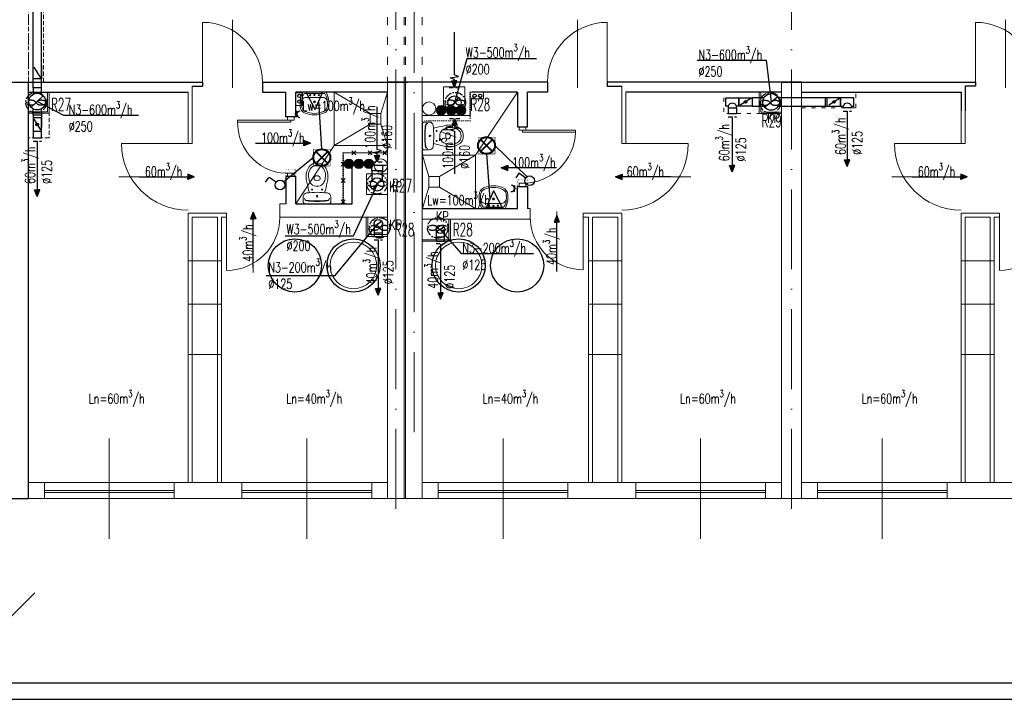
# Model space of a CAD drawing. Header units: millimetres. Extents: x -6513 to 30474, y -6915 to 65597.
# Tile 175 of 256: x 2362 to 3843, y 18756 to 19778. Entities that reach past the tile are written whole.
import ezdxf

# ---------------------------------------------------------------- set-up
doc = ezdxf.new("R2010")
doc.units = ezdxf.units.MM
for name, pattern in [('ACAD_ISO03W100', [30, 12, -18]), ('ACAD_ISO10W100', [18, 12, -3, 0, -3]), ('DASHED', [19.05, 12.7, -6.35]), ('DOT', [6.35, 0, -6.35])]:
    doc.linetypes.add(name, pattern=pattern)
doc.layers.get('0').update_dxf_attribs({"color": 8})
for name, color, linetype, lineweight in [('A_cienka', 8, 'Continuous', 5), ('A_linia przekroj', 8, 'Continuous', 25), ('A_osie', 8, 'ACAD_ISO10W100', 5), ('A_przerywana', 8, 'ACAD_ISO03W100', 5), ('A_widok', 8, 'Continuous', 13), ('CH-KS-WEWN-ISTN-PION-NR', 8, 'Continuous', 20), ('CH-KS-WEWN-PION', 8, 'Continuous', 20), ('CH-KS-WEWN-PION-NR', 8, 'Continuous', 25), ('CH-W-WEWN-INOX-PION', 8, 'Continuous', 20), ('CH-W-WEWN-INOX-PION-NR', 8, 'Continuous', 25), ('cieńkie', 8, 'Continuous', 9), ('DB-WM-nawiew-opis', 8, 'Continuous', 25), ('DB-WM-nawiew-opis-odnośnik', 8, 'Continuous', 30), ('DB-WM-wywiew-opis', 8, 'Continuous', 25), ('DB-WM-wywiew-opis-odnośnik', 8, 'Continuous', 30), ('DB_WM_nawiew', 8, 'Continuous', 30), ('DB_WM_wywiew', 8, 'Continuous', 30), ('DB_WM_ścianka nowa', 8, 'Continuous', 25), ('E_gniazda wtykowe', 1, 'Continuous', 30), ('E_oświetlenie', 1, 'Continuous', 30), ('E_technologia', 1, 'ACAD_ISO10W100', 30), ('noew ściany archwig', 8, 'Continuous', 9), ('R-TABELKA', 8, 'Continuous', 25), ('snitarne archwig nowe', 8, 'Continuous', 9), ('Stolarka ARCHWIG', 8, 'Continuous', 5), ('widokowe ARCHWIG', 8, 'Continuous', 5), ('wyburzenia', 8, 'DOT', 20), ('Ściany ARCHWIG', 8, 'Continuous', 30)]:
    doc.layers.add(name, color=color, linetype=linetype, lineweight=lineweight)
doc.layers.add('DB_WM_nawiew-opis', color=8, linetype='Continuous')
doc.layers.add('DB_WM_wywies-opis', color=8, linetype='Continuous')
doc.styles.add('SIMPLEXD', font='SIMPLEX.SHX', dxfattribs={"width": 0.6})
doc.styles.get("Standard").update_dxf_attribs({"font": 'txt.shx', "width": 0.9})

# ---------------------------------------------------------------- blocks, each defined once
blk = doc.blocks.new('drzwi schem')
at = {"color": 252, "ltscale": 10}
blk.add_line((0.5, -0.093), (0.5, 1.04), dxfattribs=at)
at = {"color": 252}
blk.add_line((0, 0), (0, 1), dxfattribs=at)
blk.add_arc((0, 0), 1, 0, 90, dxfattribs=at)
blk = doc.blocks.new('klop oli 2')
at = {"layer": 'snitarne archwig nowe', "color": 252}
for p, q in [((0, 17.2), (0, 0)), ((3.8, 20.9), (10.5, 20.9)), ((0, -17.2), (0, 0)), ((3.8, 0), (3.8, 1)), ((3.8, 0), (3.8, -1)), ((38.9, 4.5), (37, 4.5)), ((38.9, -4.5), (37, -4.5)), ((3.8, -20.9), (10.5, -20.9))]:
    blk.add_line(p, q, dxfattribs=at)
for centre, radius in [((11.5, 0), 1.27), ((11.5, 0), 1.27), ((21.6, 7.5), 0.706), ((21.6, -7.5), 0.706)]:
    blk.add_circle(centre, radius, dxfattribs=at)
for centre, radius, start, end in [((3.8, 17.2), 3.76, 90, 180), ((144.9, 0), 141.2, 173.7281, 180), ((144.9, 0), 140.5, 173.6694, 180), ((8.4, 15), 3.76, 90, 173.7281), ((9, 15.1), 3.76, 100.2428, 173.7859), ((10.5, 14.9), 6.02, 6.7931, 90), ((-114.7, 0), 132.1, 0, 6.7931), ((80, -215.2), 235.3, 101.5744, 105.544), ((44.8, -39.8), 56.5, 94.3794, 102.2907), ((41.4, -8), 24.5, 51.2869, 92.3028), ((144.9, 0), 141.2, 180, 186.2719), ((144.9, 0), 140.5, 180, 186.3306), ((-114.7, 0), 132.1, 353.2069, 0), ((43.3, 0), 16.9, 173.7581, 180), ((43.3, 0), 16.9, 180, 186.2419), ((37.3, 0.7), 10.9, 117.4027, 173.7581), ((43.1, -10.6), 23.5, 101.6195, 117.4027), ((63.6, 0), 28.2, 173.3508, 180), ((63.6, 0), 28.2, 180, 186.6492), ((37, 3.1), 1.41, 90, 173.3508), ((42.4, -7.4), 20.3, 60.8839, 101.6195), ((38.9, 1.7), 2.82, 36.8699, 90), ((36.6, 0), 5.65, 0, 36.8699), ((36.6, 0), 5.65, 323.1301, 0), ((46.6, 0), 11.8, 0, 60.8839), ((46.6, 0), 11.8, 299.1161, 0), ((46.6, 0), 15.1, 0, 47.5638), ((46.6, 0), 15.1, 312.4362, 0), ((80, 215.2), 235.3, 254.456, 258.4256), ((37.3, -0.7), 10.9, 186.2419, 242.5973), ((43.1, 10.6), 23.5, 242.5973, 258.3805), ((37, -3.1), 1.41, 186.6492, 270), ((42.4, 7.4), 20.3, 258.3805, 299.1161), ((38.9, -1.7), 2.82, 270, 323.1301), ((41.4, 8), 24.5, 267.6972, 308.7131), ((3.8, -17.2), 3.76, 180, 270), ((8.4, -15), 3.76, 186.2719, 270), ((9, -15.1), 3.76, 186.2141, 259.7572), ((10.5, -14.9), 6.02, 270, 353.2069), ((44.8, 39.8), 56.5, 257.7093, 265.6206)]:
    blk.add_arc(centre, radius, start, end, dxfattribs=at)
blk = doc.blocks.new('umywalka oli2')
at = {"layer": 'snitarne archwig nowe', "color": 252}
for p, q in [((0, 17.6), (0, 0)), ((2, 15.4), (2, 0)), ((20.9, 21.6), (13.7, 21.6)), ((0, 0), (0, -17.6)), ((2, 0), (2, -15.4)), ((7.9, 0), (7.9, 10.8)), ((7.9, -10.8), (7.9, 0)), ((13.7, -21.6), (20.9, -21.6))]:
    blk.add_line(p, q, dxfattribs=at)
for centre, radius in [((4.1, 0), 1.11), ((4.5, 6.6), 0.994), ((14.5, 0), 1.48), ((14.5, 0), 0.946), ((4.5, -6.6), 0.994)]:
    blk.add_circle(centre, radius, dxfattribs=at)
for centre, radius, start, end in [((15.6, -9.9), 31.5, 93.3155, 119.5931), ((14.2, -1.1), 20.5, 88.5847, 126.5008), ((15.3, 12), 7.48, 91.7023, 188.8292), ((17.3, -1.9), 21.5, 82.9063, 97.0937), ((20.4, 10.2), 9.2, 23.1986, 92.7468), ((20.2, 9.5), 12.2, 20.9395, 86.4287), ((-1.2, 0), 33.1, 360, 24.6987), ((-1.2, 0), 33.1, 335.3013, 0), ((-3.2, 0), 37.4, 360, 21.6896), ((-3.2, 0), 37.4, 338.3104, 0), ((15.3, -12), 7.48, 171.1708, 268.2977), ((20.4, -10.2), 9.2, 267.2532, 336.8014), ((20.2, -9.5), 12.2, 273.5713, 339.0605), ((15.6, 9.9), 31.5, 240.4069, 266.6845), ((14.2, 1.1), 20.5, 233.4992, 271.4153), ((17.3, 1.9), 21.5, 262.9063, 277.0937)]:
    blk.add_arc(centre, radius, start, end, dxfattribs=at)
blk = doc.blocks.new('A$C2355049C')
at = {"layer": 'DB-WM-nawiew-opis-odnośnik'}
h = blk.add_hatch(color=256, dxfattribs=at)
h.paths.add_polyline_path([(0, -9.8), (3.9, -9.8), (0, 0)])
h.paths.add_polyline_path([(0, 0), (-3.9, -9.8), (0, -9.8)])
at = {"layer": 'DB-WM-nawiew-opis-odnośnik', "flags": 128}
for points in [[(0, 0), (-3.9, -9.8), (0, -9.8)], [(0, -82.9), (0, 0)], [(0, 0), (3.9, -9.8), (0, -9.8)]]:
    blk.add_lwpolyline(points, dxfattribs=at)
blk = doc.blocks.new('A$C620C4C60')
at = {"layer": 'DB-WM-wywiew-opis-odnośnik'}
h = blk.add_hatch(color=256, dxfattribs=at)
h.paths.add_polyline_path([(0, 0), (9.8, 3.9), (9.8, 0)])
h.paths.add_polyline_path([(9.8, 0), (9.8, -3.9), (0, 0)])
at = {"layer": 'DB-WM-wywiew-opis-odnośnik', "flags": 128}
for points in [[(0, 0), (9.8, 3.9), (9.8, 0)], [(0, 0), (12.1, 0)], [(0, 0), (9.8, -3.9), (9.8, 0)], [(12.1, 0), (14.4, -6.5), (16.6, 6.4), (18.9, 0)], [(18.9, 0), (82.9, 0)]]:
    blk.add_lwpolyline(points, dxfattribs=at)
blk = doc.blocks.new('gw1')
at = {"layer": 'E_gniazda wtykowe'}
for p, q in [((99083.8, 55833.1), (99083.8, 55845.4)), ((99083.8, 55839.3), (99080.1, 55839.3))]:
    blk.add_line(p, q, dxfattribs=at)
blk.add_arc((99089.8, 55839), 6.04, 87.7958, 267.7958, dxfattribs=at)
blk = doc.blocks.new('raster')
at = {"layer": 'E_oświetlenie', "lineweight": 40}
for p, q in [((-21.2, 21.2), (21.2, -21.2)), ((21.2, 21.2), (-21.2, -21.2))]:
    blk.add_line(p, q, dxfattribs=at)
at = {"layer": 'E_oświetlenie', "const_width": 2}
blk.add_lwpolyline([(-30, -30), (30, -30), (30, 30), (-30, 30)], close=True, dxfattribs=at)
at = {"layer": 'E_oświetlenie', "lineweight": 40}
blk.add_circle((0, 0), 30, dxfattribs=at)

msp = doc.modelspace()

# ---------------------------------------------------------------- hatches: boundary and pattern name
at = {"layer": 'CH-W-WEWN-INOX-PION'}
h = msp.add_hatch(color=256, dxfattribs=at)
h.paths.add_polyline_path([(2996.038, 19634.091, -0.41806339), (2988.767, 19641.267, -0.41806339), (2996.038, 19648.442)])
h.paths.add_polyline_path([(2996.038, 19648.442, -0.41037418), (3003.12, 19641.267, -0.41037418), (2996.038, 19634.091)])
h = msp.add_hatch(color=256, dxfattribs=at)
h.paths.add_polyline_path([(3011.038, 19634.091, -0.41806339), (3003.767, 19641.267, -0.41806339), (3011.038, 19648.442)])
h.paths.add_polyline_path([(3011.038, 19648.442, -0.41037418), (3018.12, 19641.267, -0.41037418), (3011.038, 19634.091)])
h = msp.add_hatch(color=256, dxfattribs=at)
h.paths.add_polyline_path([(3026.038, 19634.091, -0.41806339), (3018.767, 19641.267, -0.41806339), (3026.038, 19648.442)])
h.paths.add_polyline_path([(3026.038, 19648.442, -0.41037418), (3033.12, 19641.267, -0.41037418), (3026.038, 19634.091)])
h = msp.add_hatch(color=256, dxfattribs=at)
h.paths.add_polyline_path([(2857.245, 19568.083, -0.41806339), (2864.516, 19560.907, -0.41806339), (2857.245, 19553.731)])
h.paths.add_polyline_path([(2857.245, 19553.731, -0.41037418), (2850.163, 19560.907, -0.41037418), (2857.245, 19568.083)])
h = msp.add_hatch(color=256, dxfattribs=at)
h.paths.add_polyline_path([(2872.245, 19568.083, -0.41806339), (2879.516, 19560.907, -0.41806339), (2872.245, 19553.731)])
h.paths.add_polyline_path([(2872.245, 19553.731, -0.41037418), (2865.163, 19560.907, -0.41037418), (2872.245, 19568.083)])
h = msp.add_hatch(color=256, dxfattribs=at)
h.paths.add_polyline_path([(2887.245, 19568.083, -0.41806339), (2894.516, 19560.907, -0.41806339), (2887.245, 19553.731)])
h.paths.add_polyline_path([(2887.245, 19553.731, -0.41037418), (2880.163, 19560.907, -0.41037418), (2887.245, 19568.083)])
at = {"layer": 'DB_WM_nawiew'}
h = msp.add_hatch(color=256, dxfattribs=at)
edge = h.paths.add_edge_path()
edge.add_arc((3453.448, 19653.868), 2, 0, 360)
h = msp.add_hatch(color=256, dxfattribs=at)
edge = h.paths.add_edge_path()
edge.add_arc((3586.54, 19653.869), 2, 0, 360)
h = msp.add_hatch(color=256, dxfattribs=at)
edge = h.paths.add_edge_path()
edge.add_arc((3586.54, 19653.869), 2, 0, 360)
h = msp.add_hatch(color=256, dxfattribs=at)
edge = h.paths.add_edge_path()
edge.add_arc((2388.679, 19619.967), 2, 0, 360)

# ---------------------------------------------------------------- linework, layer by layer
at = {"layer": 'A_cienka'}
for p, q in [((2615.554, 19414.872), (2665.554, 19414.872)), ((3267.554, 19414.872), (3217.554, 19414.872)), ((3777.554, 19414.872), (3827.554, 19414.872)), ((2615.554, 19350.063), (2665.554, 19350.063)), ((3267.554, 19350.063), (3217.554, 19350.063)), ((3777.554, 19350.063), (3827.554, 19350.063)), ((2615.554, 19273.982), (2665.554, 19273.982)), ((3267.554, 19273.982), (3217.554, 19273.982)), ((3777.554, 19273.982), (3827.554, 19273.982)), ((2375.554, 19081.577), (2915.554, 19081.577)), ((2967.554, 19081.577), (3507.554, 19081.577)), ((3537.554, 19081.577), (4077.554, 19081.577)), ((2594.554, 19069.577), (2399.554, 19069.577)), ((2594.554, 19066.577), (2399.554, 19066.577)), ((2696.554, 19069.577), (2891.554, 19069.577)), ((2696.554, 19066.577), (2891.554, 19066.577)), ((3186.554, 19069.577), (2991.554, 19069.577)), ((3186.554, 19066.577), (2991.554, 19066.577)), ((3288.554, 19069.577), (3483.554, 19069.577)), ((3288.554, 19066.577), (3483.554, 19066.577)), ((3756.554, 19069.577), (3561.554, 19069.577)), ((3756.554, 19066.577), (3561.554, 19066.577)), ((-2776.446, 19057.577), (7544.554, 19057.577))]:
    msp.add_line(p, q, dxfattribs=at)
at = {"layer": 'A_cienka', "ltscale": 10}
for p, q in [((2497.054, 18997.178), (2497.054, 19147.975)), ((2794.054, 18997.178), (2794.054, 19147.975)), ((3089.054, 18997.178), (3089.054, 19147.975)), ((3386.054, 18997.178), (3386.054, 19147.975)), ((3659.054, 18997.178), (3659.054, 19147.975))]:
    msp.add_line(p, q, dxfattribs=at)
at = {"layer": 'A_linia przekroj'}
for p, q in [((2345.554, 19683.577), (2637.339, 19683.577)), ((2375.554, 19057.577), (2375.554, 19683.577)), ((2621.554, 19677.577), (2637.339, 19677.577)), ((2637.339, 19683.577), (2637.339, 19677.577)), ((2727.339, 19683.577), (2945.554, 19683.577)), ((2727.339, 19683.577), (2727.339, 19668.577)), ((3155.768, 19683.577), (2915.554, 19683.577)), ((3155.768, 19683.577), (3155.768, 19668.577)), ((3537.554, 19683.577), (3245.768, 19683.577)), ((3245.768, 19683.577), (3245.768, 19677.577)), ((3245.768, 19677.577), (3267.554, 19677.577)), ((3507.554, 19683.577), (3799.339, 19683.577)), ((3799.339, 19677.577), (3783.554, 19677.577)), ((3783.554, 19677.577), (3783.554, 19640.464)), ((3799.339, 19683.577), (3799.339, 19677.577)), ((2375.554, 19668.577), (2615.554, 19668.577)), ((2727.339, 19668.577), (2762.554, 19668.577)), ((3155.768, 19668.577), (3125.554, 19668.577)), ((3507.554, 19668.577), (3273.554, 19668.577)), ((3537.554, 19668.577), (3777.554, 19668.577)), ((3777.554, 19668.577), (3777.554, 19640.464)), ((2345.554, 19057.577), (2375.554, 19057.577))]:
    msp.add_line(p, q, dxfattribs=at)
at = {"layer": 'A_osie', "ltscale": 10}
for p, q in [((2928.054, 19042.134), (2928.054, 20794.193)), ((2955.554, 19157.547), (2955.554, 20795.68)), ((3522.744, 19042.134), (3522.744, 20794.193))]:
    msp.add_line(p, q, dxfattribs=at)
at = {"layer": 'A_przerywana'}
for p, q in [((2375.554, 19871.577), (2375.554, 19683.577)), ((2915.554, 19871.577), (2915.554, 19683.577)), ((2940.554, 19871.577), (2940.554, 19683.577)), ((2942.554, 19871.577), (2942.554, 19683.577)), ((2967.554, 19871.577), (2967.554, 19683.577))]:
    msp.add_line(p, q, dxfattribs=at)
at = {"layer": 'A_przerywana', "linetype": 'DASHED', "ltscale": 0.5}
for p, q in [((2375.554, 19871.577), (2375.554, 19683.577)), ((2397.929, 19683.577), (2397.929, 19871.577)), ((2406.679, 19599.94), (2375.554, 19599.94))]:
    msp.add_line(p, q, dxfattribs=at)
at = {"layer": 'A_przerywana', "linetype": 'ByBlock'}
for p, q in [((2404.179, 19641.467), (2404.179, 19668.577)), ((2404.179, 19638.968), (2404.179, 19668.577)), ((2406.679, 19639.467), (2406.679, 19668.577)), ((3473.917, 19636.338), (3473.917, 19668.577)), ((3476.417, 19638.338), (3476.417, 19668.577)), ((2375.554, 19638.968), (2404.179, 19638.968)), ((2375.554, 19636.968), (2406.679, 19636.968)), ((3507.554, 19638.338), (3476.417, 19638.338)), ((3507.554, 19636.338), (3476.448, 19636.338)), ((2883.054, 19451.577), (2883.054, 19480.577)), ((2883.054, 19454.577), (2883.054, 19480.577)), ((2885.554, 19454.577), (2885.554, 19480.577)), ((2885.554, 19456.577), (2885.554, 19480.577)), ((3007.578, 19447.571), (3007.578, 19477.571)), ((3007.578, 19446.571), (3007.578, 19476.571)), ((3010.078, 19444.577), (3010.078, 19476.571)), ((2915.554, 19451.577), (2883.054, 19451.577)), ((2915.554, 19454.577), (2885.554, 19454.577)), ((2967.654, 19446.577), (3007.578, 19446.577)), ((2967.654, 19444.577), (3010.078, 19444.577))]:
    msp.add_line(p, q, dxfattribs=at)
at = {"layer": 'A_przerywana', "ltscale": 0.5}
for p, q in [((3420.748, 19638.868), (3420.748, 19668.577)), ((3619.195, 19644.869), (3619.195, 19668.44)), ((3537.554, 19644.869), (3619.195, 19644.869)), ((3476.448, 19636.338), (3420.748, 19636.338))]:
    msp.add_line(p, q, dxfattribs=at)
at = {"layer": 'A_przerywana', "linetype": 'DASHED', "ltscale": 0.5}
msp.add_lwpolyline([(2406.679, 19639.467), (2406.679, 19599.94)], dxfattribs=at)
at = {"layer": 'A_widok', "ltscale": 5}
for p, q in [((2621.554, 19677.577), (2621.554, 19591.161)), ((2915.554, 19057.577), (2915.554, 19683.577)), ((2940.554, 19057.577), (2940.554, 19683.577)), ((2942.554, 19057.577), (2942.554, 19683.577)), ((2967.554, 19057.577), (2967.554, 19683.577)), ((3267.554, 19677.577), (3267.554, 19591.161)), ((3507.554, 19057.577), (3507.554, 19683.577)), ((3537.554, 19057.577), (3537.554, 19683.577)), ((3783.554, 19677.577), (3783.554, 19591.161)), ((2615.554, 19668.577), (2615.554, 19591.161)), ((3273.554, 19668.577), (3273.554, 19591.161)), ((3777.554, 19668.577), (3777.554, 19591.161)), ((2615.554, 19591.161), (2621.554, 19591.161)), ((3267.554, 19591.161), (3273.554, 19591.161)), ((3777.554, 19591.161), (3783.554, 19591.161)), ((2915.554, 19057.577), (2915.554, 19563.577)), ((2753.46, 19500.577), (2762.554, 19500.577)), ((2753.46, 19500.577), (2753.46, 19480.577)), ((2615.554, 19081.577), (2615.554, 19486.577)), ((2615.554, 19486.577), (2673.46, 19486.577)), ((2621.554, 19081.577), (2621.554, 19480.577)), ((2621.554, 19480.577), (2659.554, 19480.577)), ((2659.554, 19081.577), (2659.554, 19480.577)), ((2665.554, 19081.577), (2665.554, 19480.577)), ((2665.554, 19480.577), (2673.46, 19480.577)), ((2673.46, 19486.577), (2673.46, 19480.577)), ((2753.46, 19480.577), (2915.554, 19480.577)), ((3129.747, 19493.577), (3125.554, 19493.577)), ((3129.747, 19493.577), (3129.747, 19477.577)), ((3267.554, 19486.577), (3209.647, 19486.577)), ((3209.647, 19486.577), (3209.647, 19480.577)), ((3217.554, 19480.577), (3209.647, 19480.577)), ((3217.554, 19081.577), (3217.554, 19480.577)), ((3223.554, 19081.577), (3223.554, 19480.577)), ((3261.554, 19480.577), (3223.554, 19480.577)), ((3261.554, 19081.577), (3261.554, 19480.577)), ((3267.554, 19081.577), (3267.554, 19486.577)), ((3777.554, 19081.577), (3777.554, 19486.577)), ((3777.554, 19486.577), (3835.46, 19486.577)), ((3783.554, 19081.577), (3783.554, 19480.577)), ((3783.554, 19480.577), (3821.554, 19480.577)), ((3821.554, 19081.577), (3821.554, 19480.577)), ((3827.554, 19081.577), (3827.554, 19480.577)), ((3827.554, 19480.577), (3835.46, 19480.577)), ((3835.46, 19486.577), (3835.46, 19480.577)), ((3129.747, 19477.577), (2967.654, 19477.577)), ((3507.554, 19057.577), (3507.554, 19433.577)), ((2915.554, 19057.577), (2940.554, 19057.577)), ((2942.554, 19057.577), (2967.554, 19057.577)), ((3507.554, 19057.577), (3537.554, 19057.577))]:
    msp.add_line(p, q, dxfattribs=at)
for points in [[(2375.554, 19081.577), (2399.554, 19081.577), (2399.554, 19057.577), (2375.554, 19057.577)], [(2594.554, 19057.577), (2696.554, 19057.577), (2696.554, 19081.577), (2594.554, 19081.577)], [(2915.554, 19081.577), (2891.554, 19081.577), (2891.554, 19057.577), (2915.554, 19057.577)], [(2967.554, 19081.577), (2991.554, 19081.577), (2991.554, 19057.577), (2967.554, 19057.577)], [(3186.554, 19057.577), (3288.554, 19057.577), (3288.554, 19081.577), (3186.554, 19081.577)], [(3507.554, 19081.577), (3483.554, 19081.577), (3483.554, 19057.577), (3507.554, 19057.577)], [(3537.554, 19081.577), (3561.554, 19081.577), (3561.554, 19057.577), (3537.554, 19057.577)], [(3756.554, 19057.577), (3858.554, 19057.577), (3858.554, 19081.577), (3756.554, 19081.577)]]:
    msp.add_lwpolyline(points, close=True, dxfattribs=at)
at = {"layer": 'CH-KS-WEWN-ISTN-PION-NR', "extrusion": (-1.29885e-05, -7.54363e-06, 1)}
for centre in [(2864.104, 19408.077, -0.184), (3022.321, 19408.077, -0.186)]:
    msp.add_circle(centre, 35, dxfattribs=at)
at = {"layer": 'CH-KS-WEWN-PION', "extrusion": (-1.29885e-05, -7.54363e-06, 1)}
msp.add_circle((2977.8, 19644.028, -0.187), 9.967, dxfattribs=at)
at = {"layer": 'CH-KS-WEWN-PION', "extrusion": (-1.29885e-05, 7.54363e-06, 1)}
msp.add_circle((2905.483, 19558.146, 0.11), 9.967, dxfattribs=at)
at = {"layer": 'CH-KS-WEWN-PION-NR', "extrusion": (-1.29885e-05, -7.54363e-06, 1)}
for centre in [(2864.104, 19408.077, -0.184), (3022.321, 19408.077, -0.186)]:
    msp.add_circle(centre, 40, dxfattribs=at)
at = {"layer": 'CH-W-WEWN-INOX-PION'}
for centre in [(2995.944, 19641.267), (3010.944, 19641.267), (3025.944, 19641.267), (2857.34, 19560.907), (2872.34, 19560.907), (2887.34, 19560.907)]:
    msp.add_circle(centre, 7.176, dxfattribs=at)
at = {"layer": 'CH-W-WEWN-INOX-PION-NR', "ltscale": 10, "extrusion": (-1.29885e-05, -7.54363e-06, 1)}
for centre in [(2776.131, 19408.077, -0.182), (3110.216, 19408.077, -0.187)]:
    msp.add_circle(centre, 40, dxfattribs=at)
at = {"layer": 'cieńkie'}
for p, q in [((2999.554, 19676.577), (3031.554, 19676.577)), ((2999.554, 19645.577), (2999.554, 19676.577)), ((3002.054, 19676.577), (3029.054, 19676.577)), ((3031.554, 19676.577), (3031.554, 19645.577)), ((3031.554, 19645.577), (3031.554, 19659.577)), ((3031.554, 19645.577), (2999.554, 19645.577)), ((2883.554, 19545.577), (2915.554, 19545.577)), ((2883.554, 19514.577), (2883.554, 19545.577)), ((2886.054, 19545.577), (2913.054, 19545.577)), ((2915.554, 19545.577), (2915.554, 19514.577)), ((2915.554, 19514.577), (2915.554, 19528.577)), ((2883.554, 19514.577), (2897.554, 19514.577)), ((2915.554, 19514.577), (2883.554, 19514.577)), ((2892.554, 19514.577), (2906.554, 19514.577))]:
    msp.add_line(p, q, dxfattribs=at)
at = {"layer": 'DB-WM-nawiew-opis'}
for points in [[(3380.982, 19716.484), (3484.705, 19716.484), (3491.95, 19653.87)], [(2540.926, 19633.313), (2428.882, 19633.313), (2388.679, 19654.467)], [(2732.773, 19393.125), (2836.535, 19393.125), (2901.354, 19470.936)], [(3134.67, 19425.419), (3027.274, 19425.419), (2994.578, 19462.448)]]:
    msp.add_lwpolyline(points, dxfattribs=at)
at = {"layer": 'DB-WM-wywiew-opis'}
for points in [[(3139.508, 19718.829), (3034.506, 19718.829), (3016.209, 19652.901)], [(2761.425, 19452.336), (2864.17, 19452.336), (2900.054, 19530.051)]]:
    msp.add_lwpolyline(points, dxfattribs=at)
at = {"layer": 'DB_WM_nawiew'}
for points in [[(2382.429, 19674.967), (2382.429, 19891.577)], [(2394.929, 19674.967), (2394.929, 19891.577)], [(2394.929, 19708.535), (2394.929, 19688.535), (2382.429, 19688.535), (2382.429, 19708.535)], [(2383.536, 19706.427), (2393.612, 19690.306)], [(2394.929, 19665.292), (2394.929, 19674.967), (2382.429, 19674.967), (2382.429, 19665.292)], [(2397.783, 19663.033), (2379.576, 19645.901)], [(3423.748, 19660.118), (3443.448, 19660.118), (3443.448, 19647.618), (3439.848, 19647.618)], [(3427.348, 19647.618), (3423.748, 19647.618), (3423.748, 19660.118)], [(3463.448, 19647.618), (3443.448, 19647.618), (3443.448, 19660.118), (3463.448, 19660.118)], [(3461.677, 19659.011), (3445.556, 19648.936)], [(3481.087, 19660.118), (3463.448, 19660.118), (3463.448, 19647.618), (3481.087, 19647.618)], [(3482.199, 19645.996), (3501.697, 19661.741)], [(3502.809, 19647.619), (3574.04, 19647.619), (3574.04, 19660.119), (3502.808, 19660.119)], [(3564.365, 19647.619), (3574.04, 19647.619), (3574.04, 19660.119), (3564.365, 19660.119)], [(3566.54, 19647.619), (3576.54, 19647.619), (3576.54, 19660.119), (3566.54, 19660.119)], [(3566.54, 19647.619), (3576.54, 19647.619), (3576.54, 19660.119), (3566.54, 19660.119)], [(3576.54, 19647.619), (3596.54, 19647.619), (3596.54, 19660.119), (3568.534, 19660.119)], [(3576.54, 19647.619), (3596.54, 19647.619), (3596.54, 19660.119), (3568.534, 19660.119)], [(3594.769, 19659.012), (3578.648, 19648.937)], [(3594.769, 19659.012), (3578.648, 19648.937)], [(3616.24, 19660.119), (3596.54, 19660.119), (3596.54, 19647.619), (3600.14, 19647.619)], [(3616.24, 19660.119), (3596.54, 19660.119), (3596.54, 19647.619), (3600.14, 19647.619)], [(3612.64, 19647.619), (3616.24, 19647.619), (3616.24, 19660.119)], [(3612.64, 19647.619), (3616.24, 19647.619), (3616.24, 19660.119)], [(2394.874, 19643.61), (2394.929, 19633.967), (2382.429, 19633.967), (2382.417, 19643.649)], [(3427.348, 19647.618), (3427.348, 19644.868), (3439.848, 19644.868), (3439.848, 19647.618)], [(3427.348, 19644.868), (3427.348, 19636.339)], [(3439.848, 19644.868), (3439.848, 19636.339)], [(3612.64, 19647.619), (3612.64, 19644.869), (3600.14, 19644.869), (3600.14, 19647.619)], [(3612.64, 19647.619), (3612.64, 19644.869), (3600.14, 19644.869), (3600.14, 19647.619)], [(2382.429, 19633.967), (2382.429, 19615.455)], [(2394.929, 19609.967), (2394.929, 19629.967), (2382.429, 19629.967), (2382.429, 19609.967)], [(2383.536, 19628.196), (2393.612, 19612.075)], [(2394.929, 19633.967), (2394.929, 19615.455)], [(3427.348, 19636.339), (3439.848, 19636.339)], [(2382.429, 19609.967), (2394.929, 19609.967)], [(2382.429, 19609.967), (2382.429, 19599.967), (2394.929, 19599.967), (2394.929, 19609.967)], [(2895.104, 19470.916), (2895.104, 19457.136), (2907.604, 19457.136), (2907.604, 19470.916)], [(2896.471, 19467.034), (2906.237, 19474.837)], [(2989.415, 19459.39), (2999.74, 19465.506)], [(2895.104, 19457.136), (2895.104, 19451.577), (2907.604, 19451.577), (2907.604, 19457.136)], [(2988.328, 19462.646), (2988.328, 19451.128), (3000.828, 19451.128), (3000.828, 19462.676)], [(2988.328, 19451.128), (2988.328, 19444.569), (3000.828, 19444.569), (3000.828, 19451.128)]]:
    msp.add_lwpolyline(points, dxfattribs=at)
at = {"layer": 'DB_WM_nawiew', "linetype": 'DASHED', "ltscale": 0.5}
for points in [[(3427.328, 19631.622), (3439.828, 19631.622)], [(3600.14, 19639.812), (3612.64, 19639.812)], [(2382.429, 19594.923), (2394.929, 19594.923)], [(2895.104, 19446.577), (2907.604, 19446.577)], [(2988.328, 19441.089), (3000.828, 19441.089)]]:
    msp.add_lwpolyline(points, dxfattribs=at)
at = {"layer": 'DB_WM_nawiew', "color": 1}
for centre, radius in [((3491.948, 19653.868), 12.531), ((2901.354, 19470.936), 6.25), ((2994.578, 19462.448), 6.253)]:
    msp.add_circle(centre, radius, dxfattribs=at)
at = {"layer": 'DB_WM_nawiew'}
for centre in [(3453.448, 19653.868), (3586.54, 19653.869), (3586.54, 19653.869), (2388.679, 19619.967)]:
    msp.add_circle(centre, 2, dxfattribs=at)
for centre in [(3433.598, 19645.388), (3606.39, 19645.389), (3606.39, 19645.389)]:
    msp.add_arc(centre, 6.636, 19.636833, 160.363167, dxfattribs=at)
at = {"layer": 'DB_WM_wywies-opis'}
msp.add_line((2336.087, 18866.387), (2385.02, 18915.878), dxfattribs=at)
at = {"layer": 'DB_WM_wywiew', "linetype": 'DASHED', "ltscale": 0.5}
for points in [[(3007.898, 19675.764), (3023.898, 19675.764)], [(3024.28, 19628.738), (3008.28, 19628.738)], [(2891.638, 19563.702), (2907.638, 19563.702)]]:
    msp.add_lwpolyline(points, dxfattribs=at)
at = {"layer": 'DB_WM_wywiew'}
for points in [[(3009.863, 19645.175), (3022.556, 19660.626)], [(3008.209, 19646.901), (3008.209, 19638.801), (3024.209, 19638.801), (3024.209, 19646.901)], [(3024.209, 19646.901), (3024.209, 19633.733), (3008.209, 19633.733), (3008.209, 19646.901)], [(2891.709, 19550.449), (2891.709, 19558.744), (2907.709, 19558.744), (2907.709, 19550.449)], [(2907.709, 19535.949), (2907.709, 19550.449), (2891.709, 19550.449), (2891.709, 19535.949)], [(2893.519, 19522.095), (2906.211, 19537.547)]]:
    msp.add_lwpolyline(points, dxfattribs=at)
at = {"layer": 'DB_WM_wywiew', "color": 240}
msp.add_circle((2388.679, 19654.467), 12.5, dxfattribs=at)
at = {"layer": 'DB_WM_wywiew', "color": 1}
for centre in [(3016.054, 19653.029), (2899.709, 19529.949)]:
    msp.add_circle(centre, 10, dxfattribs=at)
at = {"layer": 'DB_WM_ścianka nowa'}
for points in [[(2861.79, 19580.595), (2867.692, 19574.605)], [(2867.692, 19580.595), (2861.79, 19574.605)], [(2886.061, 19580.599), (2891.963, 19574.609)], [(2891.963, 19580.599), (2886.061, 19574.609)], [(2908.102, 19580.578), (2914.004, 19574.588)], [(2914.004, 19580.578), (2908.102, 19574.588)], [(2845.693, 19563.184), (2851.595, 19557.195)], [(2851.595, 19563.184), (2845.693, 19557.195)], [(2862.191, 19558.744), (2915.209, 19558.744)], [(2862.191, 19500.577), (2862.191, 19558.744)], [(2845.56, 19538.714), (2851.462, 19532.724)], [(2851.462, 19538.714), (2845.56, 19532.724)], [(2845.603, 19506.894), (2851.505, 19500.905)], [(2851.505, 19506.894), (2845.603, 19500.905)], [(2848.554, 19500.577), (2862.191, 19500.577)]]:
    msp.add_lwpolyline(points, dxfattribs=at)
at = {"layer": 'E_oświetlenie'}
for p, q in [((2806.373, 19642.502), (2792.833, 19668.555)), ((2817.616, 19668.199), (2792.833, 19668.555)), ((2806.373, 19642.502), (2817.616, 19668.199)), ((2816.592, 19582.85), (2811.995, 19655.35)), ((3076.773, 19588.357), (3125.24, 19541.474)), ((2803.992, 19570.25), (2759.432, 19533.578)), ((3064.173, 19575.757), (3069.041, 19507.481)), ((2736.188, 19540.244), (2731.487, 19533.468)), ((2747.873, 19533.104), (2737.581, 19540.244)), ((3112.898, 19546.639), (3108.197, 19539.863)), ((3123.19, 19539.499), (3112.898, 19546.639)), ((3074.662, 19520.33), (3063.419, 19494.633)), ((3074.662, 19520.33), (3088.203, 19494.277)), ((3063.419, 19494.633), (3088.203, 19494.277))]:
    msp.add_line(p, q, dxfattribs=at)
at = {"layer": 'E_oświetlenie', "const_width": 1.05}
for points in [[(2792.833, 19668.555), (2806.373, 19642.502), (2817.616, 19668.199)], [(3088.203, 19494.277), (3074.662, 19520.33), (3063.419, 19494.633)]]:
    msp.add_lwpolyline(points, close=True, dxfattribs=at)
at = {"layer": 'E_oświetlenie'}
for centre in [(3129.148, 19535.365), (2753.832, 19528.97)]:
    msp.add_circle(centre, 7.252, dxfattribs=at)
at = {"layer": 'E_technologia'}
for p, q in [((2385.798, 19654.277), (2388.203, 19651.498)), ((2388.203, 19654.277), (2385.798, 19651.498)), ((3015.992, 19654.304), (3018.397, 19651.525)), ((3018.397, 19654.304), (3015.992, 19651.525)), ((3489.544, 19653.868), (3491.948, 19651.089)), ((3491.948, 19653.868), (3489.544, 19651.089)), ((2898.455, 19532.18), (2900.86, 19529.401)), ((2900.86, 19532.18), (2898.455, 19529.401)), ((2902.142, 19465.962), (2904.546, 19463.182)), ((2904.546, 19465.962), (2902.142, 19463.182)), ((2989.718, 19465.962), (2992.123, 19463.182)), ((2992.123, 19465.962), (2989.718, 19463.182))]:
    msp.add_line(p, q, dxfattribs=at)
for centre in [(2387.001, 19652.887), (3017.194, 19652.915), (3490.746, 19652.479), (2899.657, 19530.79), (2903.344, 19464.572), (2990.92, 19464.572)]:
    msp.add_circle(centre, 15.427, dxfattribs=at)
for centre, start_param, end_param in [((2379.374, 19652.887), 3.54986568, 9.01650493), ((2394.627, 19652.887), 0.40827303, 5.87491228), ((3009.568, 19652.915), 3.54986568, 9.01650493), ((3024.821, 19652.915), 0.40827303, 5.87491228), ((3483.119, 19652.479), 3.54986568, 9.01650493), ((3498.373, 19652.479), 0.40827303, 5.87491228), ((2892.031, 19530.79), 3.54986568, 9.01650493), ((2907.284, 19530.79), 0.40827303, 5.87491228), ((2895.717, 19464.572), 3.54986568, 9.01650493), ((2910.971, 19464.572), 0.40827303, 5.87491228), ((2983.294, 19464.572), 3.54986568, 9.01650493), ((2998.547, 19464.572), 0.40827303, 5.87491228)]:
    msp.add_ellipse(centre, major_axis=(-7, 0), ratio=0.5, start_param=start_param, end_param=end_param, dxfattribs=at)
at = {"layer": 'noew ściany archwig'}
for p, q in [((3039.554, 19668.577), (3039.554, 19633.733)), ((3039.554, 19633.733), (2967.554, 19633.733)), ((2848.554, 19500.577), (2848.554, 19577.577)), ((2848.554, 19577.577), (2915.554, 19577.577))]:
    msp.add_line(p, q, dxfattribs=at)
at = {"layer": 'R-TABELKA'}
for p, q in [((-3011.084, 18780.648), (8302.828, 18780.648)), ((-3136.084, 18755.648), (8327.828, 18755.648))]:
    msp.add_line(p, q, dxfattribs=at)
at = {"layer": 'snitarne archwig nowe'}
msp.add_line((2835.397, 19588.421), (2777.554, 19500.577), dxfattribs=at)
for points in [[(2835.397, 19668.577), (2835.397, 19588.421), (2915.554, 19588.421)], [(2889.397, 19636.421), (2835.397, 19668.421)], [(2905.397, 19636.421), (2915.397, 19668.421)], [(3047.71, 19573.733), (3110.554, 19668.577)], [(2889.397, 19620.421), (2835.397, 19588.421)], [(2905.397, 19620.421), (2915.397, 19588.421)], [(2967.554, 19573.733), (3047.71, 19573.733), (3047.71, 19493.577)], [(2977.71, 19541.733), (2967.71, 19573.733)], [(2993.71, 19541.733), (3047.71, 19573.733)], [(2977.71, 19525.733), (2967.71, 19493.733)], [(2993.71, 19525.733), (3047.71, 19493.733)]]:
    msp.add_lwpolyline(points, dxfattribs=at)
for points in [[(2905.397, 19636.421), (2889.397, 19636.421), (2889.397, 19620.421), (2905.397, 19620.421)], [(2977.71, 19525.733), (2993.71, 19525.733), (2993.71, 19541.733), (2977.71, 19541.733)]]:
    msp.add_lwpolyline(points, close=True, dxfattribs=at)
at = {"layer": 'Stolarka ARCHWIG'}
for p, q in [((2770.054, 19626.577), (2690.054, 19626.577)), ((2690.054, 19623.577), (2690.054, 19626.577)), ((2690.054, 19623.577), (2770.054, 19623.577)), ((2770.054, 19623.577), (2770.054, 19626.577)), ((3118.054, 19608.577), (3118.054, 19611.577)), ((3118.054, 19608.577), (3118.054, 19611.577)), ((3118.054, 19611.577), (3198.054, 19611.577)), ((3198.054, 19608.577), (3118.054, 19608.577)), ((3198.054, 19611.577), (3198.054, 19608.577))]:
    msp.add_line(p, q, dxfattribs=at)
for points in [[(2770.054, 19631.577), (2775.054, 19631.577), (2775.054, 19626.577), (2765.054, 19626.577), (2765.054, 19631.577), (2772.554, 19631.577)], [(3118.054, 19616.577), (3113.054, 19616.577), (3113.054, 19611.577), (3123.054, 19611.577), (3123.054, 19616.577), (3115.554, 19616.577)], [(3118.054, 19616.577), (3113.054, 19616.577), (3113.054, 19611.577), (3123.054, 19611.577), (3123.054, 19616.577), (3115.554, 19616.577)], [(2770.054, 19546.577), (2775.054, 19546.577), (2775.054, 19541.577), (2765.054, 19541.577), (2765.054, 19546.577), (2772.554, 19546.577)], [(2770.054, 19546.577), (2775.054, 19546.577), (2775.054, 19541.577), (2765.054, 19541.577), (2765.054, 19546.577), (2772.554, 19546.577)], [(3118.054, 19531.577), (3113.054, 19531.577), (3113.054, 19526.577), (3123.054, 19526.577), (3123.054, 19531.577), (3115.554, 19531.577)]]:
    msp.add_lwpolyline(points, dxfattribs=at)
for centre, radius, start, end in [((2765.91, 19622.369), 75.905, 177.955304, 273.129127), ((3118.708, 19610.956), 79.382, 269.527921, 358.282698)]:
    msp.add_arc(centre, radius, start, end, dxfattribs=at)
at = {"layer": 'widokowe ARCHWIG'}
for p, q in [((2787.554, 19667.804), (2777.554, 19667.804)), ((2787.554, 19648.577), (2787.554, 19667.804)), ((3059.554, 19668.577), (3039.554, 19668.577)), ((3039.554, 19668.577), (3039.554, 19658.577)), ((3039.554, 19658.577), (3059.554, 19658.577)), ((3059.554, 19658.577), (3059.554, 19668.577)), ((2787.554, 19648.577), (2777.554, 19648.577))]:
    msp.add_line(p, q, dxfattribs=at)
at = {"layer": 'wyburzenia', "ltscale": 0.5}
for p, q in [((3039.554, 19668.577), (3039.554, 19625.577)), ((3039.554, 19625.577), (2967.554, 19625.577)), ((2848.554, 19500.577), (2848.554, 19577.577)), ((2848.554, 19577.577), (2915.554, 19577.577))]:
    msp.add_line(p, q, dxfattribs=at)
at = {"layer": 'wyburzenia', "ltscale": 0.2}
for points in [[(2762.554, 19551.577), (2777.554, 19551.577), (2777.554, 19541.577), (2762.554, 19541.577)], [(3110.554, 19536.577), (3125.554, 19536.577), (3125.554, 19526.577), (3110.554, 19526.577)]]:
    msp.add_lwpolyline(points, close=True, dxfattribs=at)
at = {"layer": 'Ściany ARCHWIG'}
for p, q in [((2762.554, 19631.577), (2762.554, 19668.577)), ((2915.554, 19668.577), (2777.554, 19668.577)), ((2777.554, 19631.577), (2777.554, 19668.577)), ((2915.554, 19577.577), (2915.554, 19668.577)), ((3110.554, 19668.577), (3042.554, 19668.577)), ((3110.554, 19668.577), (3110.554, 19616.577)), ((3125.554, 19616.577), (3125.554, 19668.577)), ((2777.554, 19631.577), (2762.554, 19631.577)), ((2967.554, 19625.577), (2967.554, 19492.577)), ((3110.554, 19616.577), (3125.554, 19616.577)), ((3110.554, 19616.577), (3125.554, 19616.577)), ((3110.554, 19616.577), (3125.554, 19616.577)), ((3110.554, 19616.577), (3125.554, 19616.577)), ((2777.554, 19541.577), (2762.554, 19541.577)), ((2762.554, 19541.577), (2762.554, 19500.577)), ((2777.554, 19541.577), (2762.554, 19541.577)), ((2777.554, 19500.577), (2777.554, 19541.577)), ((3110.554, 19526.577), (3125.554, 19526.577)), ((3110.554, 19493.577), (3110.554, 19526.577)), ((3110.554, 19526.577), (3125.554, 19526.577)), ((3125.554, 19526.577), (3125.554, 19493.577)), ((2777.554, 19500.577), (2848.554, 19500.577)), ((2967.554, 19493.577), (3110.554, 19493.577))]:
    msp.add_line(p, q, dxfattribs=at)
for centre in [(2782.89, 19662.973), (3046.206, 19663.24), (3054.723, 19663.24), (2782.89, 19654.456)]:
    msp.add_circle(centre, 2.5, dxfattribs=at)

# ---------------------------------------------------------------- block references
at = {"layer": 'A_cienka'}
for p, xscale, yscale, zscale, rotation in [((2615.554, 19591.161), -100, 100, 100, 89.99999999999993), ((3267.554, 19591.161), 100, 100, 100, 270), ((3777.554, 19591.161), -100, 100, 100, 89.99999999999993), ((2673.46, 19480.577), -80, 80, 80, 180), ((3209.647, 19481.577), 80, 80, 80, 180), ((3835.46, 19480.577), -80, 80, 80, 180)]:
    msp.add_blockref('drzwi schem', p, dxfattribs=dict(at, xscale=xscale, yscale=yscale, zscale=zscale, rotation=rotation))
at = {"layer": 'A_widok', "ltscale": 5, "xscale": 90, "yscale": 90, "zscale": 90}
for p in [(2637.339, 19683.577), (3799.339, 19683.577)]:
    msp.add_blockref('drzwi schem', p, dxfattribs=at)
at = {"layer": 'A_widok', "ltscale": 5, "xscale": -90, "yscale": 90, "zscale": 90, "rotation": 359.9999999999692}
msp.add_blockref('drzwi schem', (3245.768, 19683.577), dxfattribs=at)
at = {"layer": 'DB_WM_nawiew'}
for p, rotation in [((3433.578, 19548.686), 180), ((3606.39, 19556.876), 180), ((2388.701, 19511.928), 180), ((3086.333, 19554.858), 90), ((3258.275, 19541.161), 90), ((2901.325, 19363.43), 180), ((2995.222, 19357.153), 180)]:
    msp.add_blockref('A$C2355049C', p, dxfattribs=dict(at, rotation=rotation))
at = {"layer": 'DB_WM_nawiew', "xscale": -1, "rotation": 270}
for p in [(2799.57, 19591.984), (2624.832, 19541.161), (3786.832, 19541.161)]:
    msp.add_blockref('A$C2355049C', p, dxfattribs=at)
at = {"layer": 'DB_WM_nawiew', "xscale": -1}
for p in [(2713.46, 19488), (3169.647, 19483.089)]:
    msp.add_blockref('A$C2355049C', p, dxfattribs=at)
at = {"layer": 'DB_WM_wywiew', "xscale": -1}
for p, rotation in [((3015.898, 19675.764), 270), ((2899.709, 19563.707), 270), ((3016.209, 19628.733), 89.99999999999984)]:
    msp.add_blockref('A$C620C4C60', p, dxfattribs=dict(at, rotation=rotation))
at = {"layer": 'E_oświetlenie', "zscale": 0.7874999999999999}
for p, xscale, yscale, rotation in [((-76180.858, -22642.266), 0.7875000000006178, 0.7874999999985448, 358.7624398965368), ((82065.996, 61801.462), 0.7875000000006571, 0.7875000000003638, 178.7624398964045)]:
    msp.add_blockref('gw1', p, dxfattribs=dict(at, xscale=xscale, yscale=yscale, rotation=rotation))
at = {"layer": 'E_oświetlenie', "lineweight": 40, "xscale": 0.4199999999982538, "yscale": 0.4200000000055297, "zscale": 0.4199999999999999, "rotation": 180}
for p in [(3064.173, 19588.357), (2816.592, 19570.25)]:
    msp.add_blockref('raster', p, dxfattribs=at)
at = {"layer": 'noew ściany archwig', "rotation": 270}
msp.add_blockref('umywalka oli2', (2805.493, 19668.577), dxfattribs=at)
at = {"layer": 'noew ściany archwig', "xscale": -1, "rotation": 270}
msp.add_blockref('umywalka oli2', (3074.566, 19493.476), dxfattribs=at)
at = {"layer": 'snitarne archwig nowe'}
msp.add_blockref('klop oli 2', (2967.554, 19602.733), dxfattribs=at)
at = {"layer": 'snitarne archwig nowe', "xscale": -1, "rotation": 270}
msp.add_blockref('klop oli 2', (2809.362, 19500.577), dxfattribs=at)

# ---------------------------------------------------------------- texts
at = {"layer": 'DB-WM-nawiew-opis', "char_height": 15, "width": 37.14159, "attachment_point": 1}
for s, insert in [('\\A1;{\\Fsimplex|c238;\\W0.7;N3-600m\\H0.7x;\\S3^ ;\\H1.4286x;/h\\P%%C250}', (3382.895, 19737.33)), ('\\A1;{\\Fsimplex|c238;\\W0.7;N3-600m\\H0.7x;\\S3^ ;\\H1.4286x;/h\\P%%C250}', (2436.167, 19654.667)), ('\\A1;{\\Fsimplex|c238;\\W0.7;100m\\H0.7x;\\S3^ ;\\H1.4286x;/h}', (2725.315, 19612.515)), ('\\A1;{\\Fsimplex|c238;\\W0.7;100m\\H0.7x;\\S3^ ;\\H1.4286x;/h}', (3102.829, 19575.39)), ('\\A1;{\\Fsimplex|c238;\\W0.7;60m\\H0.7x;\\S3^ ;\\H1.4286x;/h}', (2550.576, 19561.693)), ('\\A1;{\\Fsimplex|c238;\\W0.7;60m\\H0.7x;\\S3^ ;\\H1.4286x;/h}', (3274.77, 19561.693)), ('\\A1;{\\Fsimplex|c238;\\W0.7;60m\\H0.7x;\\S3^ ;\\H1.4286x;/h}', (3712.576, 19561.693)), ('\\A1;{\\Fsimplex|c238;\\W0.7;N3-200m\\H0.7x;\\S3^ ;\\H1.4286x;/h\\P%%C125}', (3027.912, 19446.671)), ('\\A1;{\\Fsimplex|c238;\\W0.7;N3-200m\\H0.7x;\\S3^ ;\\H1.4286x;/h\\P%%C125}', (2736.227, 19417.775))]:
    msp.add_mtext(s, dxfattribs=dict(at, insert=insert))
at = {"layer": 'DB-WM-nawiew-opis', "char_height": 15, "width": 37.14159, "attachment_point": 1, "rotation": 90}
for s, insert in [('\\A1;{\\Fsimplex|c238;\\W0.7;60m\\H0.7x;\\S3^ ;\\H1.4286x;/h\\P%%C125}', (3408.964, 19564.491)), ('\\A1;{\\Fsimplex|c238;\\W0.7;60m\\H0.7x;\\S3^ ;\\H1.4286x;/h\\P%%C125}', (3583.85, 19574.271)), ('\\A1;{\\Fsimplex|c238;\\W0.7;60m\\H0.7x;\\S3^ ;\\H1.4286x;/h\\P%%C125}', (2365.382, 19530.628)), ('\\A1;{\\Fsimplex|c238;\\W0.7;40m\\H0.7x;\\S3^ ;\\H1.4286x;/h}', (2692.929, 19413.744)), ('\\A1;{\\Fsimplex|c238;\\W0.7;40m\\H0.7x;\\S3^ ;\\H1.4286x;/h}', (3149.115, 19408.833)), ('\\A1;{\\Fsimplex|c238;\\W0.7;40m\\H0.7x;\\S3^ ;\\H1.4286x;/h\\P%%C125}', (2878.744, 19379.774)), ('\\A1;{\\Fsimplex|c238;\\W0.7;40m\\H0.7x;\\S3^ ;\\H1.4286x;/h\\P%%C125}', (2971.085, 19372.985))]:
    msp.add_mtext(s, dxfattribs=dict(at, insert=insert))
at = {"layer": 'DB-WM-wywiew-opis', "char_height": 15, "width": 37.14159, "attachment_point": 1}
for s, insert in [('\\A1;{\\Fsimplex|c238;\\W0.7;W3-500m\\H0.7x;\\S3^ ;\\H1.4286x;/h\\P%%C200}', (3038.148, 19856.217)), ('\\A1;{\\Fsimplex|c238;\\W0.7;W3-500m\\H0.7x;\\S3^ ;\\H1.4286x;/h\\P%%C200}', (3032.794, 19740.663)), ('\\A1;{\\Fsimplex|c238;\\W0.7;Lw=100m\\H0.7x;\\S3^ ;\\H1.4286x;/h}', (2787.056, 19660.582)), ('\\A1;{\\Fsimplex|c238;\\W0.7;Lw=100m\\H0.7x;\\S3^ ;\\H1.4286x;/h}', (2974.924, 19518.765)), ('\\A1;{\\Fsimplex|c238;\\W0.7;W3-500m\\H0.7x;\\S3^ ;\\H1.4286x;/h\\P%%C200}', (2763.573, 19475.146))]:
    msp.add_mtext(s, dxfattribs=dict(at, insert=insert))
at = {"layer": 'DB-WM-wywiew-opis', "color": 1, "char_height": 15, "width": 37.14159, "attachment_point": 1}
for insert in [(3486.226, 19637.454), (2918.113, 19534.336), (2988.244, 19489.175), (2918.113, 19476.732)]:
    msp.add_mtext('\\A1;{\\Fsimplex|c238;\\W0.7;KP}', dxfattribs=dict(at, insert=insert))
at = {"layer": 'DB-WM-wywiew-opis', "char_height": 15, "width": 37.14159, "attachment_point": 1, "rotation": 90}
for insert in [(2876.742, 19583.492), (2993.641, 19553.34)]:
    msp.add_mtext('\\A1;{\\Fsimplex|c238;\\W0.7;100m\\H0.7x;\\S3^ ;\\H1.4286x;/h\\P%%C160}', dxfattribs=dict(at, insert=insert))
at = {"layer": 'DB_WM_nawiew-opis', "char_height": 15, "width": 37.14159, "attachment_point": 1}
for s, insert in [('\\A1;{\\Fsimplex|c238;\\W0.7;Ln=60m\\H0.7x;\\S3^ ;\\H1.4286x;/h}', (2466.129, 19220.328)), ('\\A1;{\\Fsimplex|c238;\\W0.7;Ln=40m\\H0.7x;\\S3^ ;\\H1.4286x;/h}', (2763.129, 19220.328)), ('\\A1;{\\Fsimplex|c238;\\W0.7;Ln=40m\\H0.7x;\\S3^ ;\\H1.4286x;/h}', (3058.129, 19220.328)), ('\\A1;{\\Fsimplex|c238;\\W0.7;Ln=60m\\H0.7x;\\S3^ ;\\H1.4286x;/h}', (3355.129, 19220.328)), ('\\A1;{\\Fsimplex|c238;\\W0.7;Ln=60m\\H0.7x;\\S3^ ;\\H1.4286x;/h}', (3628.129, 19220.328))]:
    msp.add_mtext(s, dxfattribs=dict(at, insert=insert))
at = {"layer": 'E_technologia', "style": 'SIMPLEXD', "width": 0.6}
for s, p in [('R27', (2409.501, 19640.479)), ('R28', (3039.695, 19640.507)), ('R29', (3477.84, 19616.147)), ('R27', (2922.158, 19518.382)), ('R28', (2925.845, 19452.164)), ('R28', (3013.421, 19452.164))]:
    msp.add_text(s, height=19.2, dxfattribs=at).set_placement(p)

doc.saveas('drawing.dxf')
